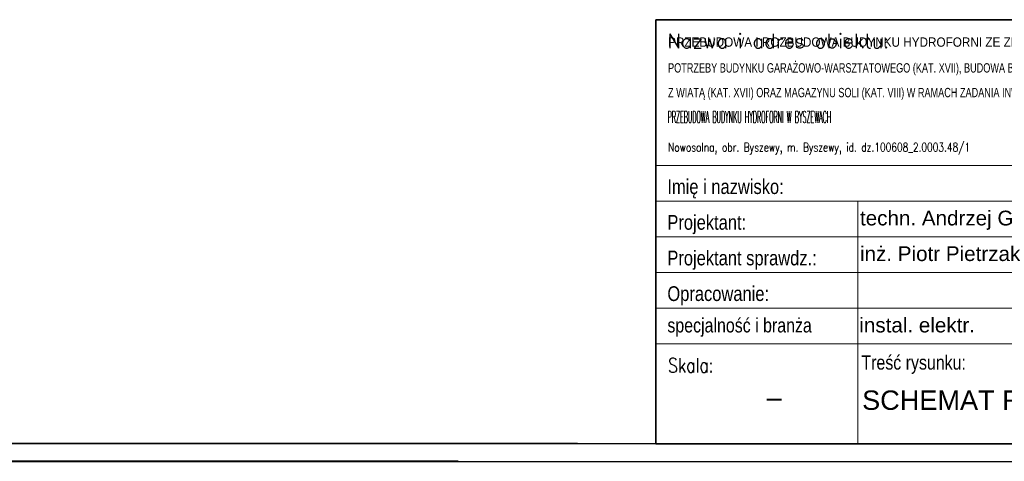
# Model space of a CAD drawing. Header units: millimetres. Extents: x 18084 to 47233, y 38174 to 56392.
# Tile 53 of 251: x 20402 to 21563, y 48612 to 49132. Entities that reach past the tile are written whole.
import ezdxf
from ezdxf.enums import TextEntityAlignment as Align

# ---------------------------------------------------------------- set-up
doc = ezdxf.new("R2010")
doc.units = ezdxf.units.MM
doc.header["$LTSCALE"] = 100
doc.layers.add('5', color=7, linetype='Continuous')
doc.layers.add('A-tabelka', color=251, linetype='Continuous', lineweight=20)
doc.styles.add('ARIAL', font='arial.ttf', dxfattribs={"width": 0.8})
doc.styles.add('ROMANS', font='romans.shx', dxfattribs={"width": 0.7})
doc.styles.add('SIMPLEX', font='simplex.shx')

# ---------------------------------------------------------------- blocks, each defined once
blk = doc.blocks.new('Tabela_A+SPR_ADT')
at = {"color": 5, "lineweight": 35}
for p, q in [((0, 546.1), (-1286.3, 546.1)), ((-1286.3, 546.1), (-1286.3, 0)), ((-1286.3, 0), (0, 0))]:
    blk.add_line(p, q, dxfattribs=at)
for p, q in [((-1286.3, 358.3), (0, 358.3)), ((-1286.3, 312.4), (0, 312.4)), ((-1026.1, 128.6), (-1026.1, 312.4)), ((-1286.3, 266.4), (0, 266.4)), ((-1286.3, 220.5), (0, 220.5)), ((-1286.3, 174.6), (-422.6, 174.6)), ((-1286.3, 128.6), (0, 128.6)), ((-1026.1, 0), (-1026.1, 128.6))]:
    blk.add_line(p, q)
at = {"color": 7, "linetype": 'Continuous', "style": 'ROMANS'}
blk.add_text('Nazwa i adres obiektu:', height=18.375, dxfattribs=at).set_placement((-1271.4, 509.4))
at = {"color": 7, "width": 0.8}
for s, height, style, p in [('Imię i nazwisko:', 19, 'ARIAL', (-1271.4, 321.6)), ('Projektant:', 19, 'ARIAL', (-1271.4, 275.6)), ('Projektant sprawdz.:', 19, 'ARIAL', (-1271.4, 229.7)), ('Opracowanie:', 19, 'ARIAL', (-1271.4, 183.8)), ('specjalność i branża', 18.375, 'ARIAL', (-1271.4, 143.3)), ('Treść rysunku:', 18.375, 'ARIAL', (-1021.5, 95.4)), ('Skala:', 18.38, 'ROMANS', (-1270.5, 91.9))]:
    blk.add_text(s, height=height, dxfattribs=dict(at, style=style)).set_placement(p)
at = {"color": 7, "style": 'ROMANS', "width": 0.85, "flags": 4}
blk.add_attdef('NAZWA', text='', height=22, dxfattribs=at).set_placement((-1270.5, 496.6), align=Align.TOP_LEFT)
at = {"color": 7, "style": 'ROMANS', "flags": 4}
blk.add_attdef('NR_STR', text='', height=36, dxfattribs=at).set_placement((-19.5, 436.5), align=Align.RIGHT)
at = {"color": 7}
for tag, p, height, style, width, flags in [('OBIEKT_1', (-1270.5, 438.3), 22, 'ROMANS', 0.72, 4), ('ADRES_1', (-1270.5, 405.9), 19, 'ROMANS', 0.75, 4), ('ADRES_2', (-1270.5, 376.1), 19, 'ROMANS', 0.75, 4), ('PROJEKTANT_ARCHITEKTURY', (-1023.3, 281.1), 19, 'ROMANS', 0.85, 8), ('UPR_1', (-517, 281.1), 19, 'ROMANS', 0.85, 4), ('PROJEKTANT_SPRAWDZAJACY', (-1023.3, 235.2), 19, 'ROMANS', 0.85, 8), ('UPR_2', (-517, 235.2), 19, 'ROMANS', 0.85, 4), ('OPRACOWANIE', (-1023.3, 189.3), 19, 'ROMANS', 0.7, 4), ('UPR_3', (-517, 189.3), 19, 'ROMANS', 0.85, 4), ('BRANŻA', (-1024.2, 143.3), 19, 'ARIAL', 0.9, 4)]:
    blk.add_attdef(tag, p, '', height=height, dxfattribs=dict(at, style=style, width=width, flags=flags))
at = {"color": 7, "lineweight": 35, "style": 'ROMANS', "width": 0.9, "flags": 4}
blk.add_attdef('DATA', (-440, 143.3), '', height=18.4, dxfattribs=at)
at = {"color": 5, "lineweight": 35, "style": 'ROMANS', "width": 0.85, "flags": 4}
for tag, p in [('TEMAT', (-1024.2, 58)), ('TEMAT2', (-1024.2, 19.9))]:
    blk.add_attdef(tag, p, '', height=25, dxfattribs=at)
at = {"color": 5, "lineweight": 35, "style": 'ROMANS', "flags": 4}
blk.add_attdef('SKALA', text='', height=25, dxfattribs=at).set_placement((-1133.9, 58.5), align=Align.MIDDLE_CENTER)
blk.add_attdef('NR', text='', height=36, dxfattribs=at).set_placement((-18.4, 28.2), align=Align.RIGHT)

msp = doc.modelspace()

# ---------------------------------------------------------------- linework, layer by layer
at = {"layer": '5'}
for p, q in [((21059.7, 48632.5), (19140.3, 48632.5)), ((20264.5, 48632.5), (22329.6, 48632.3)), ((18195.3, 48611.5), (22395.3, 48611.5)), ((20918.7, 48611.7), (18999.1, 48611.5))]:
    msp.add_line(p, q, dxfattribs=at)

# ---------------------------------------------------------------- block references
at = {"layer": 'A-tabelka', "lineweight": 60}
ref = msp.add_blockref('Tabela_A+SPR_ADT', (22329.6, 48632.3), dxfattribs=dict(at, xscale=0.9155413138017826, yscale=0.9155413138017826, zscale=0.9155413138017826))
ref.add_attrib('OBIEKT_1', 'PRZEBUDOWA I ROZBUDOWA BUDYNKU HYDROFORNI ZE ZMIANĄ SPOSOBU UŻYTKOWANIA NA', (21166.4, 49100.4), dxfattribs={"layer": '0', "color": 7, "lineweight": 30, "height": 11, "style": 'ARIAL', "width": 0.9})
ref.add_attrib('TEMAT', 'SCHEMAT Rg-CZ.1', (21395.2, 48672.2), dxfattribs={"layer": '0', "color": 5, "lineweight": 35, "height": 22.889, "style": 'ARIAL'})
ref.add_attrib('TEMAT2', 'PRZEBUDOWA BUDYNKU HYDROFORNI W BYSZEWACH', (21165.9, 49010.6), dxfattribs={"layer": '0', "color": 5, "lineweight": 30, "height": 14, "style": 'SIMPLEX', "width": 0.32})
ref.add_attrib('ADRES_1', 'Z WIATĄ (KAT. XVII) ORAZ MAGAZYNU SOLI (KAT. VIII) W RAMACH ZADANIA INWESTYCYJNEGO ', (21166.4, 49040.9), dxfattribs={"layer": '0', "color": 7, "lineweight": 30, "height": 11, "style": 'ARIAL', "width": 0.7})
ref.add_attrib('ADRES_2', 'Nowosolna, obr. Byszewy, m. Byszewy, id. dz.100608_2.0003.48/1', (21166.4, 48976.7), dxfattribs={"layer": '0', "color": 7, "height": 10.395, "style": 'ROMANS', "width": 0.75})
ref.add_attrib('BRANŻA', 'instal. elektr.', (21391.9, 48763.5), dxfattribs={"layer": '0', "color": 7, "height": 17.395, "style": 'ARIAL'})
ref.add_attrib('PROJEKTANT_ARCHITEKTURY', 'techn. Andrzej Goszczyński ', (21392.7, 48889.7), dxfattribs={"layer": '0', "color": 7, "height": 17.395, "style": 'ARIAL'})
ref.add_attrib('SKALA', '-', dxfattribs={"layer": '0', "color": 5, "lineweight": 35, "height": 22.9, "style": 'ROMANS'}).set_placement((21291.5, 48685.9), align=Align.MIDDLE_CENTER)
ref.add_attrib('PROJEKTANT_SPRAWDZAJACY', 'inż. Piotr Pietrzak', (21392.7, 48847.7), dxfattribs={"layer": '0', "color": 7, "height": 17.395, "style": 'ARIAL'})
ref.add_attrib('OBIEKT_2', 'POTRZEBY BUDYNKU GARAŻOWO-WARSZTATOWEGO (KAT. XVII), BUDOWA BUDYNKU GARAŻOWEGO', (21166.4, 49070), dxfattribs={"layer": '0', "color": 7, "lineweight": 30, "height": 11, "style": 'ARIAL', "width": 0.7})

doc.saveas('drawing.dxf')
